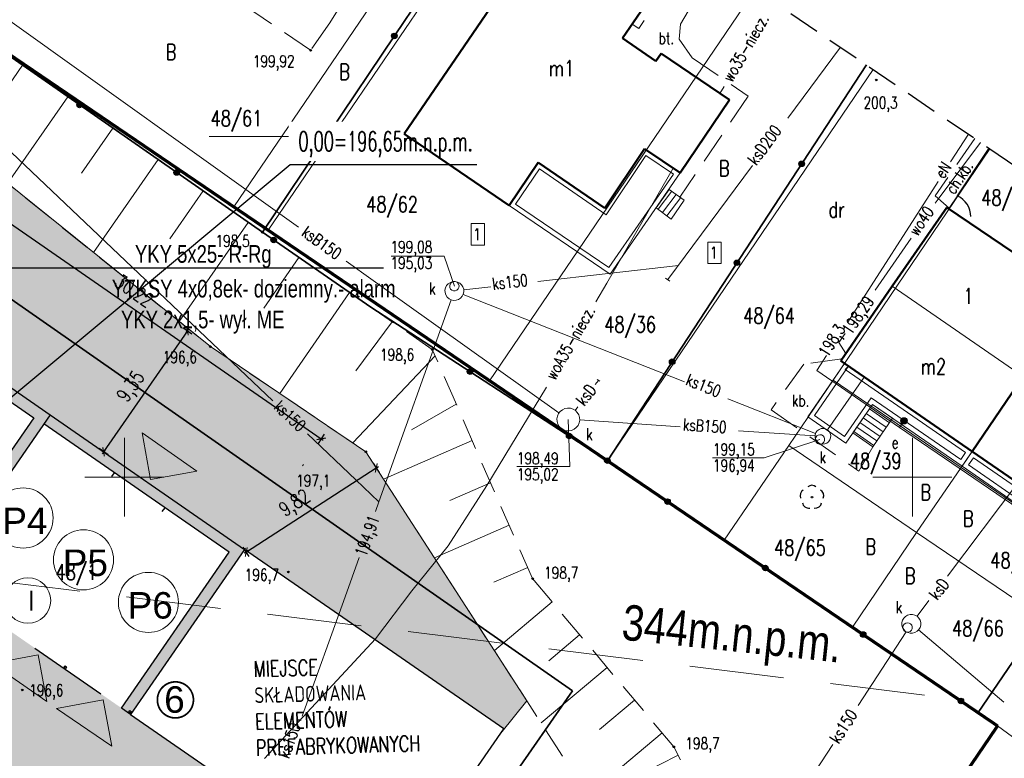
# Model space of a CAD drawing. Header units: centimetres. Extents: x 7405865 to 7407304, y 5744803 to 5745352.
# Tile 14 of 18: x 7406093 to 7406156, y 5745232 to 5745279. Entities that reach past the tile are written whole.
import ezdxf
from ezdxf.enums import TextEntityAlignment as Align

# ---------------------------------------------------------------- set-up
doc = ezdxf.new("R2010")
doc.units = ezdxf.units.CM
doc.header["$LTSCALE"] = 2
doc.header["$MEASUREMENT"] = 0
for name, pattern in [('0', [1.5, 1, -0.5]), ('2', [2, 1.5, -0.5]), ('2218', [1, 0.5, -0.5]), ('3901', [0]), ('DASHED', [19.05, 12.7, -6.35]), ('DOT2', [3.175, 0, -3.175]), ('PHANTOM2', [1.25, 0.625, -0.125, 0.125, -0.125, 0.125, -0.125])]:
    doc.linetypes.add(name, pattern=pattern)
for name, color, linetype in [('A-OPISY', 70, 'Continuous'), ('BETON', 7, '2'), ('BETON-OPIS', 7, '0'), ('BRAMA', 42, 'Continuous'), ('BUDYNKI', 7, 'Continuous'), ('BUDYNKI_-OPIS', 1, 'Continuous'), ('CHODNIK', 7, '0'), ('DRZEWA_LISCIASTE', 202, 'Continuous'), ('DZIALKI', 98, 'Continuous'), ('DZIALKI-OPIS', 98, 'Continuous'), ('ENERGIA', 10, 'Continuous'), ('ENERGIA-OPIS', 10, 'Continuous'), ('KANALIZACJA', 36, 'Continuous'), ('KANALIZACJA-OPIS', 38, 'Continuous'), ('MDCP_nowa', 7, 'Continuous'), ('MPZP', 70, 'Continuous'), ('NAPIS', 7, 'Continuous'), ('PLOT', 48, '3901'), ('RZEDNE', 7, 'Continuous'), ('SCHODY', 19, 'Continuous'), ('SIATKA', 7, 'Continuous'), ('SKARPA', 201, 'Continuous'), ('STUDNIA_PODZIEMNA', 28, 'Continuous'), ('TARAS', 6, 'Continuous'), ('UZYTKI-OPIS', 98, '2218'), ('WLAZ_OKRAGLY', 42, 'Continuous'), ('WODOC-OPIS', 5, 'Continuous'), ('WODOCIAG', 5, 'Continuous'), ('zakres', 7, '0'), ('ZLACZE_E', 1, 'Continuous')]:
    doc.layers.add(name, color=color, linetype=linetype)
for name, color, linetype, lineweight in [('A-TEREN', 7, 'Continuous', 13), ('A-TEXT', 7, 'Continuous', 9), ('A-TEXT-OPIS_500', 7, 'Continuous', 9), ('CKWYMIAR', 3, 'Continuous', 25), ('E-kabel', 1, 'Continuous', 35), ('E-opis', 5, 'Continuous', 25), ('elOPIS', 5, 'Continuous', 25), ('OPISY', 70, 'Continuous', 18), ('TEREN', 250, 'Continuous', 13)]:
    doc.layers.add(name, color=color, linetype=linetype, lineweight=lineweight)
doc.styles.add('Arial-Bold', font='arial.ttf', dxfattribs={"width": 0.75})
doc.styles.add('ASA_OPIS_500', font='simplex.shx', dxfattribs={"width": 0.6, "height": 125})
doc.styles.add('RomanS', font='romans.shx', dxfattribs={"width": 0.75})
doc.styles.get("Standard").update_dxf_attribs({"font": 'ic-simplex.shx', "width": 0.8})
doc.styles.add('STYL_ARIAL', font='simplex', dxfattribs={"width": 0.75, "oblique": 0.1})
doc.styles.add('XREF-KLA-LEGEND$0$STAMP', font='ARIAL.TTF')
doc.dimstyles.new('Mapa500', dxfattribs={"dimtxt": 0.9, "dimasz": 0.007, "dimexe": 0.3, "dimexo": 0, "dimgap": 0.3, "dimtad": 1, "dimrnd": 0.01, "dimzin": 9, "dimtxsty": 'RomanS', "dimblk": 'ZASIECZKA POMOCNICZA', "dimcen": 0.25, "dimclrd": 3, "dimclre": 256, "dimclrt": 256, "dimadec": 0, "dimazin": 2, "dimtp": 5, "dimtfac": 1, "dimtofl": 0, "dimtmove": 0, "dimatfit": 3, "dimfxl": 1, "dimtolj": 1, "dimtzin": 0, "dimlwe": 5, "dimarcsym": 0})

# ---------------------------------------------------------------- blocks, each defined once
blk = doc.blocks.new('A$7E8713C3823BD')
at = {"layer": 'OPISY', "linetype": 'ByBlock', "transparency": 33554687}
blk.add_hatch(color=256, dxfattribs=at).paths.add_polyline_path([(-1.886, 0.972), (1.886, -0.972), (-0.972, -1.886)])
at = {"layer": 'OPISY', "linetype": 'ByBlock'}
blk.add_lwpolyline([(1.886, -0.972), (-0.972, -1.886), (-1.886, 0.972), (1.886, -0.972)], dxfattribs=at)
blk = doc.blocks.new('A$7E8713C392D3C8')
at = {"lineweight": 30}
for points in [[(3.003, -15.818), (3.896, -14.925)], [(3.003, -14.925), (3.896, -15.818)]]:
    blk.add_lwpolyline(points, dxfattribs=at)
at = {"xscale": -1}
for p, rotation in [((7.74, -2.626), 297.1932122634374), ((19.879, -11.27), 297.1932122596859)]:
    blk.add_blockref('A$7E8713C3823BD', p, dxfattribs=dict(at, rotation=rotation))
at = {"rotation": 172.2609360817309}
for p in [(-6.443, -14.019), (-2.361, -16.906), (1.721, -19.793), (6.13, -22.912), (10.212, -25.799), (14.294, -28.687)]:
    blk.add_blockref('A$7E8713C3823BD', p, dxfattribs=at)
blk = doc.blocks.new('OTRS')
at = {"color": 0}
blk.add_circle((0, 0), 0.05, dxfattribs=at)
blk = doc.blocks.new('OTOF')
at = {"color": 0}
blk.add_arc((1.5, 0), 1.5, 116.73942, 180, dxfattribs=at)
blk = doc.blocks.new('OTZL')
at = {"color": 0}
blk.add_circle((0, 0), 0.05, dxfattribs=at)
for centre, radius, start, end in [((0, 0.35), 0.4, 50.114, 129.886), ((-0.35, 0.1), 0.4, 119.84816, 203.51949), ((0.35, 0.1), 0.4, 336.88451, 60.15184), ((-0.2, -0.3), 0.4, 187.477, 278.47884), ((0.2, -0.275), 0.425, 262.64593, 349.62892)]:
    blk.add_arc(centre, radius, start, end, dxfattribs=at)
blk = doc.blocks.new('SUWW')
at = {"color": 0}
for radius in [0.2, 0.18, 0.16, 0.14, 0.12, 0.1, 0.08, 0.06, 0.04, 0.02]:
    blk.add_circle((0, 0), radius, dxfattribs=at)
blk = doc.blocks.new('SURS')
at = {"color": 0}
blk.add_circle((0, 0), 0.05, dxfattribs=at)
blk = doc.blocks.new('A$7E8815FB1995')
at = {"layer": 'BETON', "color": 7, "linetype": '0', "lineweight": 18}
for p, q in [((37.582, -17.396), (35.28, -21.26)), ((11.82, -22.92), (6.63, -19.4)), ((14.04, -19.56), (13.04, -21.17)), ((13.04, -21.17), (11.82, -22.92)), ((35.28, -21.26), (35.21, -22.21)), ((35.21, -22.21), (36.03, -23.39)), ((36.03, -23.39), (39.58, -25.82)), ((39.58, -25.82), (35.249, -32.231)), ((43.119, -42.822), (41.036, -45.716)), ((45.533, -42.497), (43.119, -42.822)), ((41.036, -45.716), (46.596, -49.612)), ((46.596, -49.612), (47.498, -48.063))]:
    blk.add_line(p, q, dxfattribs=at)
at = {"layer": 'BRAMA', "color": 7, "lineweight": 18}
blk.add_line((52.33, -32.94), (52.86, -32.15), dxfattribs=at)
at = {"layer": 'BUDYNKI', "color": 7, "lineweight": 50}
for p, q in [((17.75, -28.23), (27.84, -13.46)), ((34.46, -17.97), (31.61, -22.16)), ((31.61, -22.16), (33.73, -23.6)), ((33.73, -23.6), (34.06, -23.13)), ((34.06, -23.13), (38.39, -26.06)), ((38.39, -26.06), (35.26, -30.7)), ((24.41, -32.76), (17.75, -28.23)), ((33.01, -29.18), (30.48, -32.93)), ((35.26, -30.7), (33.01, -29.18)), ((26.25, -30.03), (24.41, -32.76)), ((30.48, -32.93), (26.25, -30.03)), ((52.185, -32.887), (48.722, -37.89)), ((56.428, -35.774), (52.185, -32.887)), ((48.722, -37.89), (45.449, -42.618)), ((45.449, -42.618), (53.788, -48.362)), ((53.788, -48.362), (57.018, -43.607)), ((53.788, -48.362), (61.715, -53.821))]:
    blk.add_line(p, q, dxfattribs=at)
at = {"layer": 'BUDYNKI', "color": 7, "lineweight": 18}
blk.add_line((48.722, -37.89), (57.018, -43.607), dxfattribs=at)
at = {"layer": 'CHODNIK', "color": 7, "linetype": '0', "lineweight": 18}
for p, q in [((53.952, -28.518), (51.44, -32.15)), ((51.44, -32.15), (52.33, -32.94))]:
    blk.add_line(p, q, dxfattribs=at)
at = {"layer": 'DZIALKI', "color": 7, "lineweight": 18}
for p, q in [((6.95, -32.85), (23.811, -8.04)), ((9.13, -34.33), (25.994, -9.523)), ((40.038, -19.064), (23.17, -43.88)), ((-9.08, -21.97), (6.95, -32.85)), ((30.65, -48.95), (47.511, -24.141)), ((44.97, -43.85), (54.916, -29.172)), ((6.95, -32.85), (9.13, -34.33)), ((9.13, -34.33), (23.17, -43.88)), ((53.09, -49.39), (63.065, -34.704)), ((23.17, -43.88), (30.65, -48.95)), ((42.15, -47.99), (44.97, -43.85)), ((53.09, -49.39), (44.97, -43.85)), ((38.06, -53.99), (42.15, -47.99)), ((50.27, -53.51), (42.15, -47.99)), ((30.65, -48.95), (38.06, -53.99)), ((50.27, -53.51), (53.09, -49.39)), ((53.09, -49.39), (61.05, -54.8)), ((46.2, -59.51), (50.27, -53.51)), ((58.24, -58.93), (50.27, -53.51)), ((38.06, -53.99), (46.2, -59.51)), ((54.17, -64.93), (58.24, -58.93)), ((46.2, -59.51), (54.17, -64.93)), ((54.17, -64.93), (55.41, -65.77)), ((20.4, -117.3), (55.41, -65.77)), ((55.41, -65.77), (61.91, -70.61))]:
    blk.add_line(p, q, dxfattribs=at)
at = {"layer": 'DZIALKI-OPIS', "color": 7, "lineweight": 18}
blk.add_line((5.389, -28.38), (11.299, -28.38), dxfattribs=at)
at = {"layer": 'ENERGIA', "color": 1, "lineweight": 18}
for p, q in [((52.428, -29.994), (53.55, -28.244)), ((45.906, -40.164), (51.625, -31.246)), ((44.548, -42.281), (43.936, -43.236)), ((43.936, -43.236), (49.189, -46.836)), ((49.189, -46.836), (49.471, -46.423)), ((49.189, -46.836), (57.603, -52.596))]:
    blk.add_line(p, q, dxfattribs=at)
at = {"layer": 'KANALIZACJA', "color": 34, "lineweight": 18}
for p, q in [((-8.077, -20.484), (11.052, -34.13)), ((-14.249, -22.691), (9.413, -45.162)), ((42.09, -27.226), (45.432, -22.729)), ((34.479, -37.467), (39.86, -30.227)), ((20.282, -35.974), (16.937, -35.974)), ((20.941, -37.883), (20.282, -35.974)), ((14.079, -36.29), (15.797, -37.515)), ((26.234, -37.58), (35.15, -36.563)), ((34.616, -37.56), (34.338, -37.371)), ((15.797, -37.515), (27.577, -45.919)), ((21.538, -38.115), (23.255, -37.919)), ((35.545, -43.941), (21.5, -38.403)), ((16.152, -51.563), (20.74, -38.748)), ((44.61, -46.992), (46.946, -43.649)), ((29.881, -44.124), (30.078, -43.869)), ((30.005, -43.811), (30.158, -43.916)), ((28.611, -45.767), (28.782, -45.545)), ((43.858, -47.219), (38.282, -45.02)), ((28.167, -46.34), (28.266, -49.326)), ((28.891, -46.368), (35.255, -46.806)), ((11.619, -47.257), (14.677, -50.161)), ((38.966, -47.05), (43.824, -47.369)), ((40.586, -48.778), (44.134, -47.602)), ((28.266, -49.326), (24.904, -49.326)), ((37.316, -48.778), (40.586, -48.778)), ((16.152, -51.563), (14.677, -50.161)), ((52.217, -56.279), (56.694, -50.363)), ((15.935, -52.169), (16.152, -51.563)), ((14.019, -57.587), (14.888, -55.094)), ((11.289, -65.149), (14.019, -57.587)), ((50.293, -58.821), (51.051, -57.819)), ((49.603, -59.802), (46.557, -64.472)), ((55.802, -64.263), (50.389, -59.687)), ((44.945, -66.943), (41.257, -72.597))]:
    blk.add_line(p, q, dxfattribs=at)
at = {"layer": 'NAPIS', "color": 7, "lineweight": 18}
for p, q in [((22.852, -33.913), (22.011, -33.913)), ((22.011, -33.913), (22.011, -35.282)), ((22.852, -35.282), (22.852, -33.913)), ((22.011, -35.282), (22.852, -35.282)), ((37.867, -35.084), (37.027, -35.084)), ((37.027, -35.084), (37.027, -36.453)), ((37.867, -36.453), (37.867, -35.084)), ((37.027, -36.453), (37.867, -36.453))]:
    blk.add_line(p, q, dxfattribs=at)
at = {"layer": 'PLOT', "color": 7, "linetype": '3901', "lineweight": 35}
for p, q in [((17.178, -21.932), (25.694, -9.345)), ((8.762, -34.46), (-9.34, -21.865)), ((8.762, -34.46), (17.178, -21.932)), ((47.08, -23.848), (30.65, -48.95)), ((52.86, -32.15), (54.864, -29.137)), ((15.647, -39.214), (8.762, -34.46)), ((15.647, -39.214), (30.94, -49.15)), ((30.94, -49.15), (54.17, -64.93)), ((54.17, -64.93), (61.078, -54.758))]:
    blk.add_line(p, q, dxfattribs=at)
at = {"layer": 'PLOT', "color": 7}
for centre, radius in [((17.127, -22.009), 0.175), ((17.127, -22.009), 0.158), ((17.127, -22.009), 0.14), ((17.127, -22.009), 0.122), ((17.127, -22.009), 0.105), ((17.127, -22.009), 0.0875), ((17.127, -22.009), 0.07), ((17.127, -22.009), 0.0525), ((17.127, -22.009), 0.035), ((-2.84, -26.388), 0.175), ((-2.84, -26.388), 0.158), ((-2.84, -26.388), 0.14), ((-2.84, -26.388), 0.122), ((-2.84, -26.388), 0.105), ((-2.84, -26.388), 0.0875), ((-2.84, -26.388), 0.07), ((-2.84, -26.388), 0.0525), ((-2.84, -26.388), 0.035), ((12.944, -28.234), 0.175), ((12.944, -28.234), 0.158), ((12.944, -28.234), 0.14), ((12.944, -28.234), 0.122), ((12.944, -28.234), 0.105), ((12.944, -28.234), 0.0875), ((12.944, -28.234), 0.07), ((12.944, -28.234), 0.0525), ((12.944, -28.234), 0.035), ((42.972, -30.124), 0.175), ((42.972, -30.124), 0.158), ((42.972, -30.124), 0.14), ((3.317, -30.671), 0.175), ((3.317, -30.671), 0.158), ((3.317, -30.671), 0.14), ((3.317, -30.671), 0.122), ((3.317, -30.671), 0.105), ((3.317, -30.671), 0.0875), ((3.317, -30.671), 0.07), ((42.972, -30.124), 0.122), ((42.972, -30.124), 0.105), ((42.972, -30.124), 0.0875), ((42.972, -30.124), 0.07), ((42.972, -30.124), 0.0525), ((42.972, -30.124), 0.035), ((3.317, -30.671), 0.0525), ((3.317, -30.671), 0.035), ((9.475, -34.952), 0.175), ((9.475, -34.952), 0.158), ((9.475, -34.952), 0.14), ((9.475, -34.952), 0.122), ((9.475, -34.952), 0.105), ((9.475, -34.952), 0.0875), ((9.475, -34.952), 0.07), ((9.475, -34.952), 0.0525), ((9.475, -34.952), 0.035), ((38.865, -36.399), 0.175), ((38.865, -36.399), 0.158), ((38.865, -36.399), 0.14), ((38.865, -36.399), 0.122), ((38.865, -36.399), 0.105), ((38.865, -36.399), 0.0875), ((38.865, -36.399), 0.07), ((38.865, -36.399), 0.0525), ((38.865, -36.399), 0.035), ((34.758, -42.674), 0.175), ((34.758, -42.674), 0.158), ((34.758, -42.674), 0.14), ((34.758, -42.674), 0.122), ((34.758, -42.674), 0.105), ((34.758, -42.674), 0.0875), ((34.758, -42.674), 0.07), ((34.758, -42.674), 0.0525), ((34.758, -42.674), 0.035), ((21.936, -43.3), 0.175), ((21.936, -43.3), 0.158), ((21.936, -43.3), 0.14), ((21.936, -43.3), 0.122), ((21.936, -43.3), 0.105), ((21.936, -43.3), 0.0875), ((21.936, -43.3), 0.07), ((21.936, -43.3), 0.0525), ((21.936, -43.3), 0.035), ((28.225, -47.386), 0.175), ((28.225, -47.386), 0.158), ((28.225, -47.386), 0.14), ((28.225, -47.386), 0.122), ((28.225, -47.386), 0.105), ((28.225, -47.386), 0.0875), ((28.225, -47.386), 0.07), ((28.225, -47.386), 0.0525), ((28.225, -47.386), 0.035), ((30.65, -48.95), 0.175), ((30.65, -48.95), 0.158), ((30.65, -48.95), 0.14), ((30.65, -48.95), 0.122), ((30.65, -48.95), 0.105), ((30.65, -48.95), 0.0875), ((30.65, -48.95), 0.07), ((30.65, -48.95), 0.0525), ((30.65, -48.95), 0.035), ((34.466, -51.545), 0.175), ((34.466, -51.545), 0.158), ((34.466, -51.545), 0.14), ((34.466, -51.545), 0.122), ((34.466, -51.545), 0.105), ((34.466, -51.545), 0.0875), ((34.466, -51.545), 0.07), ((34.466, -51.545), 0.0525), ((34.466, -51.545), 0.035), ((40.67, -55.759), 0.175), ((40.67, -55.759), 0.158), ((40.67, -55.759), 0.14), ((40.67, -55.759), 0.122), ((40.67, -55.759), 0.105), ((40.67, -55.759), 0.0875), ((40.67, -55.759), 0.07), ((40.67, -55.759), 0.0525), ((40.67, -55.759), 0.035), ((46.874, -59.974), 0.175), ((46.874, -59.974), 0.158), ((46.874, -59.974), 0.14), ((46.874, -59.974), 0.122), ((46.874, -59.974), 0.105), ((46.874, -59.974), 0.0875), ((46.874, -59.974), 0.07), ((46.874, -59.974), 0.0525), ((46.874, -59.974), 0.035), ((53.078, -64.188), 0.175), ((53.078, -64.188), 0.158), ((53.078, -64.188), 0.14), ((53.078, -64.188), 0.122), ((53.078, -64.188), 0.105), ((53.078, -64.188), 0.0875), ((53.078, -64.188), 0.07), ((53.078, -64.188), 0.0525), ((53.078, -64.188), 0.035)]:
    blk.add_circle(centre, radius, dxfattribs=at)
at = {"layer": 'SCHODY', "color": 7, "lineweight": 18}
for p, q in [((33.75, -32.92), (34.56, -31.75)), ((34.56, -31.75), (35.52, -32.42)), ((33.863, -33.006), (34.727, -31.866)), ((34.142, -33.217), (35.014, -32.067)), ((34.421, -33.429), (35.301, -32.267)), ((35.52, -32.42), (34.7, -33.64)), ((34.7, -33.64), (33.75, -32.92)), ((46.221, -47.184), (47.466, -45.377)), ((47.466, -45.377), (48.743, -46.256)), ((48.346, -46.832), (47.069, -45.953)), ((48.544, -46.544), (47.268, -45.665)), ((47.75, -47.697), (46.474, -46.818)), ((47.949, -47.409), (46.672, -46.53)), ((48.147, -47.121), (46.871, -46.241)), ((48.743, -46.256), (47.498, -48.063)), ((47.498, -48.063), (46.221, -47.184)), ((47.552, -47.985), (46.275, -47.106))]:
    blk.add_line(p, q, dxfattribs=at)
at = {"layer": 'SIATKA', "color": 7, "lineweight": 18}
for p, q in [((0, -52.5), (0, -47.5)), ((50, -52.5), (50, -47.5)), ((-2.5, -50), (2.5, -50)), ((47.5, -50), (52.5, -50))]:
    blk.add_line(p, q, dxfattribs=at)
at = {"layer": 'SKARPA', "color": 7, "linetype": '0', "lineweight": 18}
for p, q in [((8.762, -34.46), (-9.34, -21.865)), ((-10.929, -28.538), (5.462, -41.712)), ((15.647, -39.214), (8.762, -34.46)), ((19.539, -41.902), (15.647, -39.214)), ((5.462, -41.712), (14.862, -48.07)), ((25.9, -56.43), (19.539, -41.902)), ((14.862, -48.07), (15.32, -48.38)), ((15.32, -48.38), (30.2, -71.39)), ((34.86, -67.1), (25.9, -56.43)), ((40.7, -78.63), (34.86, -67.1))]:
    blk.add_line(p, q, dxfattribs=at)
at = {"layer": 'SKARPA', "color": 7, "lineweight": 18}
for p, q in [((-6.453, -23.874), (-8.296, -26.523)), ((-3.59, -25.866), (-7.415, -31.362)), ((-0.728, -27.857), (-2.709, -30.705)), ((2.135, -29.849), (-1.965, -35.742)), ((4.998, -31.841), (2.879, -34.887)), ((7.861, -33.833), (3.484, -40.122)), ((11.074, -36.056), (8.85, -39.278)), ((14.29, -38.277), (9.863, -44.689)), ((17, -40.149), (14.68, -43.256)), ((19.711, -42.295), (14.499, -47.825)), ((21.052, -45.361), (18.218, -47.001)), ((22.062, -47.666), (16.448, -50.124)), ((23.238, -50.351), (20.649, -51.484)), ((24.414, -53.036), (19.673, -55.112)), ((25.59, -55.721), (23.438, -56.664)), ((27.145, -57.913), (23.477, -60.993)), ((28.888, -59.988), (26.924, -61.637)), ((30.63, -62.063), (26.443, -65.58)), ((32.373, -64.139), (30.149, -66.006)), ((34.116, -66.214), (29.409, -70.166)), ((35.131, -67.636), (32.809, -68.812))]:
    blk.add_line(p, q, dxfattribs=at)
at = {"layer": 'STUDNIA_PODZIEMNA', "color": 34, "lineweight": 18}
for p, q in [((20.344, -38.134), (20.377, -37.981)), ((20.377, -37.981), (20.448, -37.841)), ((20.448, -37.841), (20.554, -37.725)), ((20.554, -37.725), (20.685, -37.64)), ((20.685, -37.64), (20.834, -37.593)), ((20.834, -37.593), (20.991, -37.585)), ((20.991, -37.585), (21.144, -37.618)), ((21.144, -37.618), (21.283, -37.69)), ((21.283, -37.69), (21.399, -37.795)), ((21.399, -37.795), (21.484, -37.926)), ((21.484, -37.926), (21.532, -38.076)), ((21.532, -38.076), (21.54, -38.232)), ((20.351, -38.29), (20.344, -38.134)), ((20.399, -38.439), (20.351, -38.29)), ((20.484, -38.571), (20.399, -38.439)), ((20.6, -38.676), (20.484, -38.571)), ((20.74, -38.748), (20.6, -38.676)), ((21.198, -38.725), (21.049, -38.773)), ((21.33, -38.64), (21.198, -38.725)), ((21.435, -38.524), (21.33, -38.64)), ((21.507, -38.385), (21.435, -38.524)), ((21.54, -38.232), (21.507, -38.385)), ((20.893, -38.781), (20.74, -38.748)), ((21.049, -38.773), (20.893, -38.781)), ((27.444, -46.293), (27.476, -46.121)), ((27.476, -46.121), (27.548, -45.962)), ((27.548, -45.962), (27.657, -45.825)), ((27.657, -45.825), (27.795, -45.718)), ((27.795, -45.718), (27.955, -45.647)), ((27.955, -45.647), (28.127, -45.616)), ((28.127, -45.616), (28.301, -45.628)), ((28.301, -45.628), (28.468, -45.68)), ((28.468, -45.68), (28.617, -45.772)), ((28.617, -45.772), (28.74, -45.896)), ((28.74, -45.896), (28.829, -46.046)), ((28.829, -46.046), (28.881, -46.213)), ((28.881, -46.213), (28.89, -46.387)), ((27.453, -46.468), (27.444, -46.293)), ((27.504, -46.635), (27.453, -46.468)), ((27.594, -46.785), (27.504, -46.635)), ((27.717, -46.909), (27.594, -46.785)), ((28.786, -46.718), (28.677, -46.855)), ((28.858, -46.559), (28.786, -46.718)), ((28.89, -46.387), (28.858, -46.559)), ((27.866, -47), (27.717, -46.909)), ((28.033, -47.053), (27.866, -47)), ((28.207, -47.064), (28.033, -47.053)), ((28.379, -47.033), (28.207, -47.064)), ((28.539, -46.962), (28.379, -47.033)), ((28.677, -46.855), (28.539, -46.962)), ((43.825, -47.446), (43.833, -47.304)), ((43.858, -47.585), (43.825, -47.446)), ((43.833, -47.304), (43.88, -47.17)), ((43.88, -47.17), (43.964, -47.055)), ((43.964, -47.055), (44.076, -46.967)), ((44.076, -46.967), (44.208, -46.915)), ((44.208, -46.915), (44.35, -46.903)), ((44.35, -46.903), (44.49, -46.931)), ((44.49, -46.931), (44.616, -46.997)), ((44.616, -46.997), (44.718, -47.096)), ((44.718, -47.096), (44.789, -47.219)), ((44.789, -47.219), (44.821, -47.358)), ((44.821, -47.358), (44.814, -47.5)), ((43.928, -47.709), (43.858, -47.585)), ((44.031, -47.808), (43.928, -47.709)), ((44.156, -47.873), (44.031, -47.808)), ((44.296, -47.901), (44.156, -47.873)), ((44.438, -47.889), (44.296, -47.901)), ((44.57, -47.837), (44.438, -47.889)), ((44.683, -47.749), (44.57, -47.837)), ((44.766, -47.634), (44.683, -47.749)), ((44.814, -47.5), (44.766, -47.634)), ((49.698, -58.746), (49.849, -58.705)), ((49.849, -58.705), (50.006, -58.704)), ((50.006, -58.704), (50.158, -58.744)), ((49.336, -59.224), (49.375, -59.073)), ((49.337, -59.381), (49.336, -59.224)), ((49.375, -59.073), (49.453, -58.937)), ((49.453, -58.937), (49.563, -58.825)), ((49.563, -58.825), (49.698, -58.746)), ((50.158, -58.744), (50.294, -58.821)), ((50.294, -58.821), (50.405, -58.931)), ((50.405, -58.931), (50.484, -59.067)), ((50.484, -59.067), (50.525, -59.218)), ((50.525, -59.218), (50.526, -59.374)), ((49.378, -59.532), (49.337, -59.381)), ((49.457, -59.667), (49.378, -59.532)), ((49.568, -59.777), (49.457, -59.667)), ((49.704, -59.855), (49.568, -59.777)), ((49.856, -59.895), (49.704, -59.855)), ((50.012, -59.894), (49.856, -59.895)), ((50.163, -59.852), (50.012, -59.894)), ((50.299, -59.773), (50.163, -59.852)), ((50.409, -59.662), (50.299, -59.773)), ((50.486, -59.526), (50.409, -59.662)), ((50.526, -59.374), (50.486, -59.526))]:
    blk.add_line(p, q, dxfattribs=at)
at = {"layer": 'TARAS', "color": 7, "lineweight": 18}
for p, q in [((30.48, -32.93), (33.01, -29.18)), ((33.01, -29.18), (35.26, -30.7)), ((30.56, -33.348), (33.091, -29.597)), ((33.091, -29.597), (34.84, -30.779)), ((24.41, -32.76), (26.25, -30.03)), ((24.826, -32.68), (26.33, -30.448)), ((26.25, -30.03), (30.48, -32.93)), ((26.33, -30.448), (30.56, -33.348)), ((34.84, -30.779), (30.743, -36.695)), ((35.26, -30.7), (30.82, -37.11)), ((30.82, -37.11), (24.41, -32.76)), ((30.743, -36.695), (24.826, -32.68)), ((43.364, -46.172), (45.695, -42.787)), ((43.781, -46.095), (45.927, -42.98)), ((45.695, -42.787), (53.788, -48.362)), ((45.695, -42.787), (45.695, -42.787)), ((45.927, -42.98), (45.731, -43.176)), ((45.731, -43.176), (53.373, -48.44)), ((47.389, -44.959), (45.698, -47.415)), ((53.076, -48.876), (47.389, -44.959)), ((47.466, -45.377), (45.775, -47.832)), ((53.155, -49.294), (47.466, -45.377)), ((45.775, -47.832), (43.364, -46.172)), ((45.698, -47.415), (43.781, -46.095)), ((53.373, -48.44), (53.076, -48.876)), ((53.788, -48.362), (53.155, -49.294)), ((53.788, -48.362), (53.155, -49.294)), ((61.715, -53.821), (53.788, -48.362)), ((53.155, -49.294), (61.05, -54.8)), ((53.867, -48.78), (53.57, -49.218)), ((53.57, -49.218), (60.973, -54.38)), ((61.299, -53.899), (53.867, -48.78))]:
    blk.add_line(p, q, dxfattribs=at)
at = {"layer": 'WLAZ_OKRAGLY', "color": 7, "lineweight": 18}
for p, q in [((20.642, -37.859), (20.671, -37.753)), ((20.654, -37.969), (20.642, -37.859)), ((20.704, -38.067), (20.654, -37.969)), ((20.671, -37.753), (20.736, -37.664)), ((20.787, -38.14), (20.704, -38.067)), ((20.736, -37.664), (20.829, -37.605)), ((20.829, -37.605), (20.937, -37.583)), ((20.937, -37.583), (21.046, -37.602)), ((21.046, -37.602), (21.14, -37.659)), ((21.183, -38.061), (21.103, -38.136)), ((21.14, -37.659), (21.208, -37.746)), ((21.231, -37.961), (21.183, -38.061)), ((21.208, -37.746), (21.24, -37.851)), ((21.24, -37.851), (21.231, -37.961)), ((20.89, -38.179), (20.787, -38.14)), ((21, -38.177), (20.89, -38.179)), ((21.103, -38.136), (21, -38.177)), ((43.834, -47.578), (43.863, -47.472)), ((43.863, -47.472), (43.929, -47.383)), ((43.929, -47.383), (44.021, -47.324)), ((44.021, -47.324), (44.13, -47.302)), ((44.13, -47.302), (44.238, -47.321)), ((44.238, -47.321), (44.333, -47.378)), ((44.333, -47.378), (44.4, -47.465)), ((44.4, -47.465), (44.432, -47.571)), ((43.846, -47.688), (43.834, -47.578)), ((43.896, -47.786), (43.846, -47.688)), ((43.979, -47.859), (43.896, -47.786)), ((44.082, -47.898), (43.979, -47.859)), ((44.192, -47.896), (44.082, -47.898)), ((44.295, -47.855), (44.192, -47.896)), ((44.375, -47.78), (44.295, -47.855)), ((44.423, -47.681), (44.375, -47.78)), ((44.432, -47.571), (44.423, -47.681)), ((49.421, -59.399), (49.486, -59.31)), ((49.486, -59.31), (49.579, -59.251)), ((49.579, -59.251), (49.687, -59.23)), ((49.687, -59.23), (49.796, -59.248)), ((49.796, -59.248), (49.89, -59.305)), ((49.89, -59.305), (49.958, -59.392)), ((49.392, -59.506), (49.421, -59.399)), ((49.404, -59.615), (49.392, -59.506)), ((49.454, -59.713), (49.404, -59.615)), ((49.537, -59.787), (49.454, -59.713)), ((49.64, -59.825), (49.537, -59.787)), ((49.75, -59.824), (49.64, -59.825)), ((49.852, -59.783), (49.75, -59.824)), ((49.933, -59.707), (49.852, -59.783)), ((49.981, -59.608), (49.933, -59.707)), ((49.958, -59.392), (49.99, -59.498)), ((49.99, -59.498), (49.981, -59.608))]:
    blk.add_line(p, q, dxfattribs=at)
at = {"layer": 'WODOCIAG', "color": 5, "lineweight": 18}
for p, q in [((32.64, -21.54), (32.975, -21.041)), ((32.225, -21.256), (32.64, -21.54)), ((37.791, -25.655), (38.048, -25.215)), ((51.689, -32.273), (54.312, -28.762)), ((30.609, -37.683), (34.813, -30.398)), ((51.444, -32.627), (51.689, -32.273)), ((47.633, -38.136), (49.915, -34.837)), ((29.917, -38.876), (30.609, -37.683)), ((45.334, -41.459), (45.729, -40.888)), ((45.77, -42.155), (45.334, -41.459)), ((23.009, -50.533), (26.774, -44.291)), ((20.535, -54.346), (23.009, -50.533)), ((18.249, -57.199), (20.535, -54.346)), ((15.943, -60.252), (18.249, -57.199)), ((8.882, -67.839), (15.943, -60.252))]:
    blk.add_line(p, q, dxfattribs=at)
at = {"layer": 'zakres', "color": 7, "linetype": '0', "lineweight": 25}
for p, q in [((-47.048, 40.099), (54.916, -29.172)), ((54.916, -29.172), (97.09, -57.807))]:
    blk.add_line(p, q, dxfattribs=at)
at = {"layer": 'BRAMA', "color": 7, "rotation": 244.49171}
blk.add_blockref('OTOF', (52.86, -32.15), dxfattribs=at)
at = {"layer": 'DRZEWA_LISCIASTE', "color": 3}
blk.add_blockref('OTZL', (43.624, -51.264), dxfattribs=at)
at = {"layer": 'RZEDNE', "color": 7}
for name, p in [('OTRS', (11.82, -22.92)), ('SURS', (47.71, -24.8)), ('OTRS', (8.762, -34.46)), ('OTRS', (5.462, -41.712)), ('SURS', (19.539, -41.902)), ('SURS', (15.32, -48.38)), ('SURS', (10.41, -56.01)), ('SURS', (25.9, -56.43)), ('OTRS', (-6.475, -63.495)), ('SURS', (34.86, -67.1))]:
    blk.add_blockref(name, p, dxfattribs=at)
at = {"layer": 'ZLACZE_E', "color": 1}
blk.add_blockref('SUWW', (49.471, -46.423), dxfattribs=at)
at = {"layer": 'BETON-OPIS', "color": 7, "style": 'STYL_ARIAL', "width": 0.75}
for s, p in [('bt.', (34.392, -22.158)), ('kb.', (42.907, -45.14))]:
    blk.add_text(s, height=0.75, dxfattribs=at).set_placement(p, align=Align.MIDDLE_CENTER)
at = {"layer": 'BUDYNKI_-OPIS', "color": 7, "style": 'STYL_ARIAL', "width": 0.75}
for s, p in [('m1', (26.941, -23.562)), ('1', (53.233, -38.012)), ('m2', (50.535, -42.475))]:
    blk.add_text(s, height=1, dxfattribs=at).set_placement(p, align=Align.TOP_LEFT)
at = {"layer": 'CHODNIK', "color": 7, "style": 'STYL_ARIAL', "width": 0.75}
blk.add_text('ch.kb.', height=0.75, rotation=56.368, dxfattribs=at).set_placement((52.967, -30.971), align=Align.MIDDLE_CENTER)
at = {"layer": 'DZIALKI-OPIS', "color": 7, "style": 'STYL_ARIAL', "width": 0.75}
for s, p in [('48/61', (5.475, -26.739)), ('48/15', (54.37, -31.771)), ('48/62', (15.35, -32.187)), ('48/64', (39.271, -39.256)), ('48/36', (30.454, -39.815)), ('48/39', (46.034, -48.47)), ('48/65', (41.227, -53.97)), ('48/40', (54.949, -54.771)), ('48/1', (-4.361, -55.507)), ('48/66', (52.52, -59.081))]:
    blk.add_text(s, height=1, dxfattribs=at).set_placement(p, align=Align.TOP_LEFT)
at = {"layer": 'ENERGIA-OPIS', "color": 1, "style": 'STYL_ARIAL', "width": 0.75}
for s, p in [('eN', (51.936, -30.509)), ('198,3', (44.887, -41.319))]:
    blk.add_text(s, height=0.75, rotation=57.3282, dxfattribs=at).set_placement(p, align=Align.MIDDLE_CENTER)
blk.add_text('e', height=0.75, dxfattribs=at).set_placement((48.904, -47.802), align=Align.MIDDLE_CENTER)
at = {"layer": 'KANALIZACJA', "color": 34, "style": 'STYL_ARIAL', "width": 0.75}
for s, rotation, p in [('ksD200', 53.3782, (39.488, -29.807)), ('ks150', 6.5036, (23.294, -37.371)), ('ks150', 338.4809, (35.83, -43.42)), ('ksB150', 356.2395, (35.467, -46.277))]:
    blk.add_text(s, height=0.75, rotation=rotation, dxfattribs=at).set_placement(p, align=Align.TOP_LEFT)
for s, p in [('199,08', (16.886, -35.772)), ('195,03', (16.886, -36.784)), ('199,15', (37.346, -48.619)), ('198,49', (24.904, -49.182)), ('196,94', (37.346, -49.632)), ('195,02', (24.904, -50.195))]:
    blk.add_text(s, height=0.75, dxfattribs=at).set_placement(p)
for p in [(19.338, -37.653), (29.292, -46.891), (44.109, -48.36)]:
    blk.add_text('k', height=0.75, dxfattribs=at).set_placement(p, align=Align.TOP_LEFT)
blk.add_text('ksD', height=0.75, rotation=52.2799, dxfattribs=at).set_placement((29.288, -44.763), align=Align.MIDDLE_CENTER)
at = {"layer": 'KANALIZACJA-OPIS', "color": 34, "style": 'STYL_ARIAL', "width": 0.75}
for s, rotation, p in [('ksB150', 324.4958, (12.519, -35.13)), ('ks150', 316.4776, (10.516, -46.115)), ('194,91', 70.3055, (15.408, -53.712)), ('ksD', 52.8811, (51.685, -57.085)), ('ks150', 56.8843, (45.618, -65.793))]:
    blk.add_text(s, height=0.75, rotation=rotation, dxfattribs=at).set_placement(p, align=Align.MIDDLE_CENTER)
blk.add_text('k', height=0.75, dxfattribs=at).set_placement((49.148, -58.246), align=Align.MIDDLE_CENTER)
blk.add_text('ks150', height=0.75, rotation=70.3056, dxfattribs=at).set_placement((9.728, -67.63), align=Align.TOP_LEFT)
at = {"layer": 'NAPIS', "color": 7, "style": 'STYL_ARIAL', "width": 0.75}
for p in [(22.139, -35.191), (37.155, -36.362)]:
    blk.add_text('1', height=0.75, dxfattribs=at).set_placement(p, align=Align.BOTTOM_LEFT)
at = {"layer": 'RZEDNE', "color": 7, "style": 'STYL_ARIAL', "width": 0.75}
for s, p in [('199,92', (8.152, -24.219)), ('198,5', (5.786, -35.616)), ('196,6', (2.437, -42.981)), ('196,6', (-6.035, -64.115))]:
    blk.add_text(s, height=0.75, dxfattribs=at).set_placement(p, align=Align.BOTTOM_LEFT)
for s, p in [('200,3', (47.985, -26.242)), ('198,6', (17.306, -42.227)), ('197,1', (11.987, -50.223)), ('196,7', (8.721, -56.189)), ('198,7', (27.718, -56.056)), ('198,7', (36.68, -66.884))]:
    blk.add_text(s, height=0.75, dxfattribs=at).set_placement(p, align=Align.MIDDLE_CENTER)
at = {"layer": 'UZYTKI-OPIS', "color": 86, "style": 'STYL_ARIAL', "width": 0.75}
for s, p in [('B', (2.633, -22.536)), ('B', (13.638, -23.785)), ('B', (15.301, -27.939)), ('B', (37.725, -29.911)), ('dr', (44.684, -32.523)), ('B', (50.513, -50.458)), ('B', (53.207, -52.125)), ('B', (47.026, -53.901)), ('B', (49.527, -55.755))]:
    blk.add_text(s, height=1, dxfattribs=at).set_placement(p, align=Align.TOP_LEFT)
at = {"layer": 'WODOC-OPIS', "color": 5, "style": 'STYL_ARIAL', "width": 0.75}
for s, rotation, p in [('wo35-niecz.', 59.7241, (39.41, -22.771)), ('wo40', 55.3229, (50.55, -33.747)), ('198,29', 55.3229, (46.551, -39.719)), ('woA35-niecz.', 59.8704, (28.285, -41.467))]:
    blk.add_text(s, height=0.75, rotation=rotation, dxfattribs=at).set_placement(p, align=Align.MIDDLE_CENTER)
blk = doc.blocks.new('A$7E8815F262A63')
h = blk.add_hatch(color=256)
h.dxf.hatch_style = 1
h.paths.add_polyline_path([(760.9, 1890.3), (-761.1, 1890.3), (-761.1, 618.3), (760.9, 618.3)])
h.paths.add_polyline_path([(-195, 1815.3), (-686.1, 1815.3), (-686.1, 693.3), (-683, 693.3), (685.9, 693.3), (685.9, 1815.3)], flags=16)
h.paths.add_polyline_path([(2190.9, 618.3), (2260.9, 618.3), (2260.9, 1890.3), (760.9, 1890.3), (760.9, 1820.3), (2190.9, 1820.3)])
h = blk.add_hatch(color=256)
h.dxf.hatch_style = 1
h.paths.add_polyline_path([(1243.9, 635.3), (1255.9, 635.3), (1255.9, 623.3), (1243.9, 623.3)])
h.paths.add_polyline_path([(1743.9, 635.3), (1755.9, 635.3), (1755.9, 623.3), (1743.9, 623.3)])
for points in [[(-761.1, 1890.3), (760.9, 1890.3), (760.9, 618.3), (-761.1, 618.3)], [(-686.1, 1815.3), (685.9, 1815.3), (685.9, 693.3), (-686.1, 693.3)], [(1243.9, 635.3), (1255.9, 635.3), (1255.9, 623.3), (1243.9, 623.3)], [(1743.9, 635.3), (1755.9, 635.3), (1755.9, 623.3), (1743.9, 623.3)], [(2243.9, 635.3), (2255.9, 635.3), (2255.9, 623.3), (2243.9, 623.3)]]:
    blk.add_lwpolyline(points, close=True)
for points in [[(760.9, 1890.3), (2260.9, 1890.3), (2260.9, 618.3), (2190.9, 618.3)], [(-195, 1785.3), (-195, 1815.3)], [(195, 1785.3), (195, 1815.3)], [(2190.9, 618.3), (2190.9, 1820.3), (760.9, 1820.3)], [(1305, 1790.3), (1305, 1820.3)], [(1695, 1790.3), (1695, 1820.3)], [(-683, 693.3), (-683, 723.3)], [(-305, 693.3), (-305, 723.3)], [(-195, 693.3), (-195, 723.3)], [(195, 693.3), (195, 723.3)], [(305, 693.3), (305, 723.3)], [(683, 693.3), (683, 723.3)]]:
    blk.add_lwpolyline(points)
at = {"linetype": 'DASHED', "ltscale": 20}
blk.add_lwpolyline([(760.9, 618.3), (2190.9, 618.3)], dxfattribs=at)
blk = doc.blocks.new('ZASIECZKA POMOCNICZA')
for p, q in [((-22.5, 0), (22.5, 0)), ((0, 50), (0, -50))]:
    blk.add_line(p, q)
at = {"const_width": 10}
blk.add_lwpolyline([(-30.1, -30.1), (30.1, 30.1)], dxfattribs=at)
blk = doc.blocks.new('*D115')
at = {"layer": 'CKWYMIAR', "linetype": 'DOT2', "lineweight": 5}
for p, q in [((7406082.784, 5745262.619), (7406087.812, 5745269.883)), ((7406107.632, 5745245.419), (7406112.66, 5745252.682))]:
    blk.add_line(p, q, dxfattribs=at)
at = {"layer": 'CKWYMIAR', "color": 3, "lineweight": -2}
blk.add_line((7406087.647, 5745269.632), (7406112.483, 5745252.44), dxfattribs=at)
at = {"layer": 'CKWYMIAR', "color": 3, "lineweight": -2, "xscale": 0.006999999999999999, "yscale": 0.006999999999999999, "zscale": 0.006999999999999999}
for p, rotation in [((7406087.642, 5745269.636), 145.3075043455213), ((7406112.489, 5745252.436), 325.3075043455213)]:
    blk.add_blockref('ZASIECZKA POMOCNICZA', p, dxfattribs=dict(at, rotation=rotation))
at = {"layer": 'CKWYMIAR', "insert": (7406100.541, 5745261.723), "char_height": 0.9, "attachment_point": 5, "rotation": 325.3075, "style": 'RomanS'}
blk.add_mtext('\\A1;30,22', dxfattribs=at)
blk = doc.blocks.new('*D119')
at = {"layer": 'CKWYMIAR', "color": 3, "lineweight": -2}
blk.add_line((7406103.998, 5745259.293), (7406098.687, 5745251.62), dxfattribs=at)
at = {"layer": 'CKWYMIAR', "linetype": 'DOT2', "lineweight": 5}
for p, q in [((7406105.462, 5745258.288), (7406103.756, 5745259.469)), ((7406100.143, 5745250.604), (7406098.436, 5745251.785))]:
    blk.add_line(p, q, dxfattribs=at)
at = {"layer": 'CKWYMIAR', "color": 3, "lineweight": -2, "xscale": 0.006999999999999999, "yscale": 0.006999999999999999, "zscale": 0.006999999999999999}
for p, rotation in [((7406104.002, 5745259.298), 55.30750481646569), ((7406098.683, 5745251.614), 235.3075048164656)]:
    blk.add_blockref('ZASIECZKA POMOCNICZA', p, dxfattribs=dict(at, rotation=rotation))
at = {"layer": 'CKWYMIAR', "insert": (7406100.494, 5745255.698), "char_height": 0.9, "attachment_point": 5, "rotation": 55.3075, "style": 'RomanS'}
blk.add_mtext('\\A1;9,35', dxfattribs=at)
blk = doc.blocks.new('*D120')
at = {"layer": 'CKWYMIAR', "color": 3, "lineweight": -2}
blk.add_line((7406107.741, 5745245.263), (7406115.978, 5745250.59), dxfattribs=at)
at = {"layer": 'CKWYMIAR', "linetype": 'DOT2', "lineweight": 5}
for p, q in [((7406115.881, 5745250.753), (7406116.147, 5745250.342)), ((7406107.632, 5745245.419), (7406107.898, 5745245.008))]:
    blk.add_line(p, q, dxfattribs=at)
at = {"layer": 'CKWYMIAR', "color": 3, "lineweight": -2, "xscale": 0.006999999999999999, "yscale": 0.006999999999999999, "zscale": 0.006999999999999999}
for p, rotation in [((7406115.984, 5745250.594), 32.88975339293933), ((7406107.735, 5745245.26), 212.8897533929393)]:
    blk.add_blockref('ZASIECZKA POMOCNICZA', p, dxfattribs=dict(at, rotation=rotation))
at = {"layer": 'CKWYMIAR', "insert": (7406110.863, 5745248.277), "char_height": 0.9, "attachment_point": 5, "rotation": 32.88975, "style": 'RomanS'}
blk.add_mtext('\\A1;9,82', dxfattribs=at)

msp = doc.modelspace()

# ---------------------------------------------------------------- hatches: boundary and pattern name
at = {"layer": 'A-TEREN', "linetype": 'Continuous', "lineweight": 5, "transparency": 33554483}
h = msp.add_hatch(dxfattribs=at)
h.set_pattern_fill('AR-CONC', color=252, scale=0.01, angle=354)
h.set_pattern_definition([(404, (0, 0), (1.795205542, -0.34895253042), [0.1905, -2.0955]), (709, (0, 0), (-0.1507890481, 1.93693893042), [0.1524, -1.6764]), (454.451, (0.1496, -0.029), (1.64442213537, 1.58797706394), [0.1619, -1.7809]), (400.1842, (0.053, 0.5052), (2.6519942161, -0.7014749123), [0.28575, -3.14325]), (450.6356, (0.274, 0.4468), (2.6196672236, 2.21254633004), [0.24285, -2.67135]), (705.184, (0.053, 0.5052), (2.6196704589, 2.2125415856), [0.2286, -2.5146]), (375, (0.2924, 0.3524), (1.40094660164, -1.17553367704), [0.1905, -2.0955]), (680, (0.2924, 0.3524), (0.8071635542, 1.76718894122), [0.1524, -1.6764]), (425.4514, (0.4092, 0.2544), (2.20810643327, 0.59165977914), [0.1619, -1.7809]), (391.5, (0, 0), (0.119100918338, 0.837689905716), [0, -1.65608, 0, -1.7018, 0, -1.68275]), (361.5, (0, 0), (0.76925338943, 0.92647218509), [0, -0.97028, 0, -1.61798, 0, -0.64135]), (321.5, (-0.5633, 0.0592), (1.342489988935, -0.1987043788), [0, -0.635, 0, -1.9812, 0, -2.6289]), (311.5, (-0.8159, 0.0858), (1.49975506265, 0.0980348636), [0, -0.8255, 0, -1.31572, 0, -1.8669])])
h.paths.add_polyline_path([(7406037.766, 5745272.109, -0.041242), (7406037.626, 5745271.097, 0.042622)])
h.paths.add_polyline_path([(7406032.678, 5745290.571), (7406033.492, 5745289.349, 0.525245), (7406043.372, 5745289.386), (7406044.274, 5745290.705), (7406049.207, 5745287.29), (7406045.42, 5745281.75), (7406055.702, 5745274.721), (7406051.77, 5745268.97), (7406058.878, 5745263.698), (7406063.894, 5745260.226), (7406064.804, 5745261.542), (7406068.233, 5745259.168), (7406059.796, 5745246.98), (7406033.919, 5745264.926), (7406032.676, 5745263.108), (7406081.644, 5745188.573), (7406101.703, 5745201.751), (7406114.234, 5745219.83), (7406116.86, 5745223.561), (7406100.392, 5745234.96), (7406107.632, 5745245.419), (7406124.097, 5745234.016), (7406125.534, 5745235.826), (7406115.32, 5745251.62), (7406105.462, 5745258.288), (7406089.071, 5745271.462), (7406082.698, 5745276.857), (7406082.639, 5745279.701), (7406048.946, 5745302.693), (7406047.892, 5745305.126), (7406042.957, 5745304.312), (7406044.081, 5745301.723), (7406027.46, 5745298.41)])
edge = h.paths.add_edge_path()
edge.add_arc((7406077.021, 5745225.751), 4.742, 0, 360)
h.paths.add_polyline_path([(7406055.702, 5745274.721), (7406051.77, 5745268.97), (7406059.691, 5745263.291), (7406059.618, 5745263.186), (7406060.19, 5745262.79), (7406063.894, 5745260.226), (7406064.804, 5745261.542), (7406068.233, 5745259.168), (7406075.23, 5745269.276), (7406067.526, 5745274.609), (7406067.451, 5745274.501), (7406049.18, 5745287.25), (7406045.42, 5745281.75)])
h.paths.add_polyline_path([(7406075.545, 5745252.161), (7406082.784, 5745262.619), (7406107.632, 5745245.419), (7406100.392, 5745234.96)])

# ---------------------------------------------------------------- linework, layer by layer
at = {"linetype": 'ByBlock'}
msp.add_lwpolyline([(7406116.836, 5745223.577), (7406124.076, 5745234.036), (7406107.632, 5745245.419), (7406100.392, 5745234.96)], close=True, dxfattribs=at)
at = {"layer": 'A-TEREN', "color": 252, "linetype": 'Continuous', "lineweight": 5, "transparency": 33554483}
msp.add_lwpolyline([(7406036.864, 5745275.602, -0.296205), (7406036.745, 5745269.06), (7406033.918, 5745264.926), (7406032.676, 5745263.108), (7406081.644, 5745188.573), (7406101.704, 5745201.751), (7406114.243, 5745219.83), (7406114.234, 5745219.83), (7406123.895, 5745233.761), (7406125.534, 5745235.826), (7406115.32, 5745251.62), (7406105.462, 5745258.288), (7406089.071, 5745271.462), (7406082.698, 5745276.857), (7406082.639, 5745279.701), (7406048.946, 5745302.693), (7406047.892, 5745305.126), (7406042.957, 5745304.312), (7406044.081, 5745301.723), (7406027.46, 5745298.41), (7406023.46, 5745295.74), (7406036.864, 5745275.602)], format="xyb", dxfattribs=at)
at = {"layer": 'A-TEXT', "ltscale": 10, "const_width": 0.11}
msp.add_lwpolyline([(7406102.558, 5745234.958, -1.337483), (7406104.31, 5745236.28, -0.747673), (7406102.558, 5745234.958, -1.337483)], format="xyb", dxfattribs=at)
at = {"layer": 'A-TEXT', "ltscale": 4}
msp.add_circle((7406093.882, 5745242.179), 1.443, dxfattribs=at)
at = {"layer": 'A-TEXT-OPIS_500', "color": 3}
for centre in [(7406093.574, 5745247.415), (7406097.41, 5745244.76), (7406101.526, 5745242.061)]:
    msp.add_circle(centre, 1.906, dxfattribs=at)
at = {"layer": 'E-kabel'}
msp.add_line((7406128.429, 5745236.447), (7406117.006, 5745220.075), dxfattribs=at)
at = {"layer": 'elOPIS'}
for p, q in [((7406097.55, 5745263.263), (7406084.484, 5745263.263)), ((7406116.441, 5745263.263), (7406097.55, 5745263.263))]:
    msp.add_line(p, q, dxfattribs=at)
at = {"layer": 'MPZP', "linetype": '0', "lineweight": 20, "ltscale": 3}
msp.add_line((7406010.82, 5745253.417), (7406152.939, 5745235.904), dxfattribs=at)
at = {"layer": 'MPZP', "lineweight": 50}
msp.add_lwpolyline([(7406050.406, 5745305.534), (7406155.404, 5745234.23), (7406120.4, 5745182.7), (7406045.96, 5745134.19), (7406007.358, 5745194.311)], dxfattribs=at)

# ---------------------------------------------------------------- block references
at = {"rotation": 0.5326487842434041}
msp.add_blockref('A$7E8713C392D3C8', (7406082.887, 5745262.688), dxfattribs=at)
at = {"xscale": 0.009999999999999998, "yscale": 0.009999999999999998, "zscale": 0.009999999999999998, "rotation": 325.3075048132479}
msp.add_blockref('A$7E8815F262A63', (7406078.283, 5745242.745), dxfattribs=at)
at = {"layer": 'MDCP_nowa'}
msp.add_blockref('A$7E8815FB1995', (7406100, 5745300), dxfattribs=at)

# ---------------------------------------------------------------- texts
at = {"linetype": 'ByBlock', "insert": (7406108.188, 5745238.332), "char_height": 1, "width": 9.41656, "attachment_point": 1, "rotation": 1.62053, "style": 'STYL_ARIAL'}
msp.add_mtext('{\\Fsimplex.shx|c0;MIEJSCE SKŁADOWANIA\\PELEMENTÓW PREFABRYKOWANYCH}', dxfattribs=at)
at = {"layer": 'A-TEXT', "ltscale": 10, "style": 'XREF-KLA-LEGEND$0$STAMP'}
msp.add_text('6', height=1.68, dxfattribs=at).set_placement((7406103.178, 5745235.901), align=Align.MIDDLE_CENTER)
at = {"layer": 'A-TEXT-OPIS_500', "ltscale": 10, "style": 'XREF-KLA-LEGEND$0$STAMP'}
for s, p in [('P4', (7406093.69, 5745247.229)), ('P5', (7406097.526, 5745244.574)), ('P6', (7406101.642, 5745241.875))]:
    msp.add_text(s, height=1.68, dxfattribs=at).set_placement(p, align=Align.MIDDLE_CENTER)
at = {"layer": 'A-TEXT-OPIS_500', "style": 'ASA_OPIS_500', "width": 0.8}
msp.add_text('I', height=1.25, dxfattribs=at).set_placement((7406093.908, 5745241.539))
at = {"layer": 'E-opis', "style": 'Arial-Bold', "width": 0.75}
for s, p in [('YKY 5x25- R-Rg', (7406105.008, 5745264.163)), ('YTKSY 4x0,8ek- doziemny.- alarm', (7406108.21, 5745261.962)), ('YKY 2x1,5- wył. ME', (7406104.971, 5745260.006))]:
    msp.add_text(s, height=1.12, dxfattribs=at).set_placement(p, align=Align.MIDDLE_CENTER)
at = {"layer": 'MPZP', "insert": (7406138.515, 5745239.754), "char_height": 2.2481, "width": 2.61348, "attachment_point": 5, "rotation": 353.94988}
msp.add_mtext('{\\fArial|b0|i0|c238|p34;344m.n.p.m.}', dxfattribs=at)

# ---------------------------------------------------------------- dimensions: what is measured, and where the dimension line sits
at = {"layer": 'CKWYMIAR'}
for base, p1, p2, angle, picture, middle, dimtype in [((7406112.489, 5745252.436), (7406082.784, 5745262.619), (7406107.632, 5745245.419), 325.3075, '*D115', (7406100.065, 5745261.036), 160), ((7406098.683, 5745251.614), (7406105.462, 5745258.288), (7406100.143, 5745250.604), 235.3075, '*D119', (7406101.181, 5745255.223), 161), ((7406115.984, 5745250.594), (7406107.632, 5745245.419), (7406115.881, 5745250.753), 32.88975, '*D120', (7406111.317, 5745247.576), 161)]:
    dim = msp.add_linear_dim(base=base, p1=p1, p2=p2, angle=angle, dimstyle='Mapa500', override={"dimtxt": 0.9}, dxfattribs=at)
    dim.commit()
    dim.dimension.update_dxf_attribs({"geometry": picture, "text_midpoint": middle, "dimtype": dimtype})

# ---------------------------------------------------------------- next in the draw order: texts
at = {"layer": 'A-OPISY', "linetype": 'ByBlock', "insert": (7406111.045, 5745271.93), "char_height": 1.25, "width": 6.04165, "attachment_point": 1, "rotation": 0.00834, "style": 'RomanS', "bg_fill": 3, "box_fill_scale": 1.5, "bg_fill_color": 251, "bg_fill_transparency": 0}
msp.add_mtext('\\pxsm1,;{\\W0.6;0,00=196,65m.n.p.m.}', dxfattribs=at)

# ---------------------------------------------------------------- next in the draw order: linework, layer by layer
at = {"layer": 'A-OPISY', "linetype": 'ByBlock'}
msp.add_lwpolyline([(7406090.349, 5745253.028), (7406110.528, 5745269.833), (7406122.365, 5745269.833)], dxfattribs=at)
at = {"layer": 'E-kabel'}
msp.add_line((7406051.388, 5745290.202), (7406128.429, 5745236.447), dxfattribs=at)
at = {"layer": 'TEREN', "color": 6, "linetype": 'PHANTOM2', "ltscale": 5, "true_color": 0xff0fff}
for points in [[(7406012.1, 5745303.37, 0.2, 0.2, 0), (7406016.54, 5745302.25, 0.2, 0.2, 0), (7406046.49, 5745308.22, 0.2, 0.2, 0), (7406155.406, 5745234.224, 0.2, 0.2, 0)], [(7406155.406, 5745234.233, 0.2, 0.2, 0), (7406120.4, 5745182.7, 0.2, 0.2, 0), (7406045.96, 5745134.19, 0.2, 0.2, 0), (7406002.62, 5745201.69, 0.2, 0.2, 0), (7406012.1, 5745303.37, 0.2, 0.2, 0)]]:
    msp.add_lwpolyline(points, format="xyseb", dxfattribs=at)

doc.saveas('drawing.dxf')
